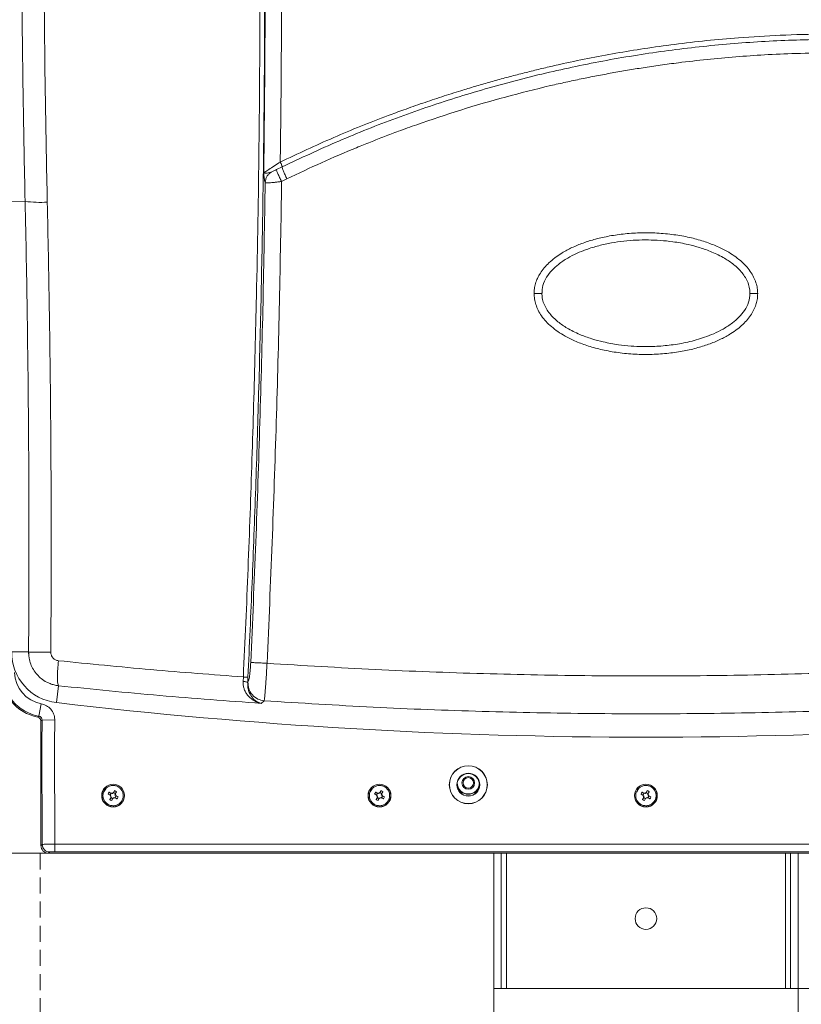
# Model space of a CAD drawing. Header units: millimetres. Extents: x 0 to 594, y 0 to 420.
# Tile 69 of 75: x 420 to 482, y 218 to 296. Entities that reach past the tile are written whole.
import ezdxf

# ---------------------------------------------------------------- set-up
doc = ezdxf.new("R2010")
doc.units = ezdxf.units.MM
doc.linetypes.add('HIDDEN', pattern=[1.905, 1.27, -0.635])
doc.styles.add('SLDTEXTSTYLE1', font='TXT', dxfattribs={"width": 0.605})
doc.dimstyles.new('SLDDIMSTYLE0', dxfattribs={"dimtxt": 2.568319, "dimasz": 3.3, "dimexe": 0, "dimexo": 0.0625, "dimgap": 0.64208, "dimtad": 1, "dimdec": 1, "dimlfac": 5, "dimrnd": 1e-09, "dimzin": 12, "dimdsep": 46, "dimtxsty": 'SLDTEXTSTYLE1', "dimsah": 1, "dimcen": 0.09, "dimadec": 0, "dimazin": 3, "dimtfac": 1, "dimtdec": 1, "dimtofl": 0, "dimtmove": 0, "dimatfit": 3, "dimfxl": 0, "dimfrac": 2, "dimtolj": 1, "dimtzin": 12, "dimarcsym": 0})
doc.dimstyles.new('SLDDIMSTYLE1', dxfattribs={"dimtxt": 2.568319, "dimasz": 3.3, "dimexe": 0, "dimexo": 0.0625, "dimgap": 0.64208, "dimtad": 1, "dimdec": 0, "dimlfac": 5, "dimrnd": 1e-09, "dimzin": 12, "dimdsep": 46, "dimtxsty": 'SLDTEXTSTYLE1', "dimsah": 1, "dimcen": 0.09, "dimadec": 0, "dimazin": 3, "dimtfac": 1, "dimtdec": 1, "dimtofl": 0, "dimtmove": 0, "dimatfit": 3, "dimfxl": 0, "dimfrac": 2, "dimtolj": 1, "dimtzin": 12, "dimarcsym": 0})

# ---------------------------------------------------------------- blocks, each defined once
blk = doc.blocks.new('_D')
at = {"color": 7, "linetype": 'Continuous', "lineweight": 0}
for p, q in [((421.625, 230.163), (409.883, 230.163)), ((410.883, 230.163), (410.883, 170.163)), ((406.351, 204.327), (406.351, 204.915)), ((406.351, 204.915), (410.295, 204.915)), ((410.295, 204.915), (410.295, 204.327)), ((406.351, 195.998), (406.351, 195.41)), ((410.295, 195.41), (410.295, 195.998)), ((406.351, 195.41), (410.295, 195.41)), ((421.625, 170.163), (409.883, 170.163))]:
    blk.add_line(p, q, dxfattribs=at)
for points in [[(410.883, 230.163), (410.383, 226.863), (411.383, 226.863)], [(410.883, 170.163), (411.383, 173.463), (410.383, 173.463)]]:
    blk.add_solid(points, dxfattribs=at)
at = {"color": 7, "linetype": 'Continuous', "lineweight": 0, "char_height": 2.6458, "attachment_point": 1, "rotation": 90, "style": 'SLDTEXTSTYLE1'}
for s, insert in [('11,8', (406.884, 196.733)), ('300', (402.352, 197.223))]:
    blk.add_mtext(s, dxfattribs=dict(at, insert=insert))
blk = doc.blocks.new('_D_1')
at = {"color": 7, "linetype": 'Continuous', "lineweight": 0}
for p, q in [((480.764, 376.809), (537.832, 376.809)), ((536.832, 376.809), (536.832, 219.509)), ((532.3, 300.854), (532.3, 301.442)), ((532.3, 301.442), (536.245, 301.442)), ((536.245, 301.442), (536.245, 300.854)), ((532.3, 295.465), (532.3, 294.877)), ((536.245, 294.877), (536.245, 295.465)), ((532.3, 294.877), (536.245, 294.877)), ((480.764, 219.509), (537.832, 219.509))]:
    blk.add_line(p, q, dxfattribs=at)
for points in [[(536.832, 376.809), (536.332, 373.509), (537.332, 373.509)], [(536.832, 219.509), (537.332, 222.809), (536.332, 222.809)]]:
    blk.add_solid(points, dxfattribs=at)
at = {"color": 7, "linetype": 'Continuous', "lineweight": 0, "char_height": 2.6458, "attachment_point": 1, "rotation": 90, "style": 'SLDTEXTSTYLE1'}
for s, insert in [('787', (528.302, 295.22)), ('31', (532.834, 296.2))]:
    blk.add_mtext(s, dxfattribs=dict(at, insert=insert))
blk = doc.blocks.new('_D_3')
at = {"color": 7, "linetype": 'Continuous', "lineweight": 0}
for p, q in [((457.364, 219.509), (457.364, 205.547)), ((481.364, 219.509), (481.364, 205.547)), ((466.179, 211.079), (465.591, 211.079)), ((465.591, 211.079), (465.591, 207.134)), ((472.549, 211.079), (473.137, 211.079)), ((473.137, 211.079), (473.137, 207.134)), ((457.364, 206.547), (481.364, 206.547)), ((465.591, 207.134), (466.179, 207.134)), ((473.137, 207.134), (472.549, 207.134))]:
    blk.add_line(p, q, dxfattribs=at)
for points in [[(457.364, 206.547), (460.664, 206.047), (460.664, 207.047)], [(481.364, 206.547), (478.064, 207.047), (478.064, 206.047)]]:
    blk.add_solid(points, dxfattribs=at)
at = {"color": 7, "linetype": 'Continuous', "lineweight": 0, "char_height": 2.6458, "attachment_point": 1, "style": 'SLDTEXTSTYLE1'}
for s, insert in [('120', (466.424, 215.077)), ('4,7', (466.914, 210.545))]:
    blk.add_mtext(s, dxfattribs=dict(at, insert=insert))
blk = doc.blocks.new('_D_5')
at = {"color": 7, "linetype": 'Continuous', "lineweight": 0}
for p, q in [((469.364, 372.456), (405.406, 372.456)), ((406.406, 372.456), (406.406, 230.163)), ((401.874, 305.474), (401.874, 306.062)), ((401.874, 306.062), (405.818, 306.062)), ((405.818, 306.062), (405.818, 305.474)), ((401.874, 297.145), (401.874, 296.557)), ((401.874, 296.557), (405.818, 296.557)), ((405.818, 296.557), (405.818, 297.145)), ((422.277, 230.163), (405.406, 230.163))]:
    blk.add_line(p, q, dxfattribs=at)
for points in [[(406.406, 372.456), (405.906, 369.156), (406.906, 369.156)], [(406.406, 230.163), (406.906, 233.463), (405.906, 233.463)]]:
    blk.add_solid(points, dxfattribs=at)
at = {"color": 7, "linetype": 'Continuous', "lineweight": 0, "char_height": 2.6458, "attachment_point": 1, "rotation": 90, "style": 'SLDTEXTSTYLE1'}
for s, insert in [('28,3', (402.407, 297.88)), ('720', (397.875, 298.37))]:
    blk.add_mtext(s, dxfattribs=dict(at, insert=insert))

msp = doc.modelspace()

# ---------------------------------------------------------------- linework, layer by layer
at = {"color": 7, "linetype": 'Continuous', "lineweight": 15}
for p, q in [((440.245, 284.055), (440.69, 284.275)), ((440.649, 283.119), (441.065, 283.33)), ((420.427, 281.553), (418.977, 281.512)), ((419.368, 246.037), (420.699, 246.028)), ((420.699, 246.028), (420.73, 246.027)), ((420.729, 245.682), (420.699, 246.028)), ((420.717, 246.051), (420.731, 245.682)), ((437.612, 243.71), (437.631, 244.058)), ((437.973, 243.622), (437.997, 244.04)), ((422.899, 242.038), (423.056, 243.368)), ((437.989, 243.636), (437.973, 243.622)), ((439.273, 242.182), (439.038, 241.975)), ((421.517, 240.963), (421.7, 241.945)), ((421.761, 240.668), (422.76, 240.664)), ((427.133, 234.73), (426.978, 234.822)), ((426.978, 234.822), (427.139, 234.754)), ((427.062, 234.975), (427.223, 234.894)), ((427.062, 234.975), (427.205, 234.875)), ((427.098, 234.407), (427.18, 234.568)), ((427.098, 234.407), (427.198, 234.551)), ((427.133, 234.73), (427.167, 234.74)), ((427.185, 234.658), (427.133, 234.73)), ((427.139, 234.754), (427.167, 234.74)), ((427.18, 234.568), (427.185, 234.658)), ((427.18, 234.568), (427.214, 234.578)), ((427.185, 234.658), (427.223, 234.668)), ((427.214, 234.578), (427.198, 234.551)), ((427.233, 234.859), (427.205, 234.875)), ((427.223, 234.894), (427.312, 234.888)), ((427.223, 234.894), (427.233, 234.859)), ((427.251, 234.323), (427.319, 234.484)), ((427.344, 234.478), (427.251, 234.323)), ((427.312, 234.888), (427.384, 234.94)), ((427.312, 234.888), (427.323, 234.851)), ((427.319, 234.484), (427.334, 234.513)), ((427.344, 234.478), (427.334, 234.513)), ((427.416, 234.531), (427.344, 234.478)), ((427.384, 234.94), (427.476, 235.096)), ((427.384, 234.94), (427.394, 234.906)), ((427.409, 234.934), (427.394, 234.906)), ((427.416, 234.531), (427.405, 234.568)), ((427.476, 235.096), (427.409, 234.934)), ((427.505, 234.525), (427.416, 234.531)), ((427.505, 234.525), (427.495, 234.559)), ((427.495, 234.559), (427.522, 234.544)), ((427.514, 234.84), (427.505, 234.75)), ((427.505, 234.75), (427.543, 234.761)), ((427.666, 234.443), (427.505, 234.525)), ((427.514, 234.84), (427.53, 234.868)), ((427.514, 234.84), (427.548, 234.85)), ((427.666, 234.443), (427.522, 234.544)), ((427.548, 234.85), (427.543, 234.761)), ((427.543, 234.761), (427.595, 234.689)), ((427.63, 235.011), (427.548, 234.85)), ((427.561, 234.679), (427.595, 234.689)), ((427.589, 234.664), (427.561, 234.679)), ((427.75, 234.597), (427.589, 234.664)), ((427.595, 234.689), (427.75, 234.597)), ((448.133, 234.73), (447.978, 234.822)), ((447.978, 234.822), (448.139, 234.754)), ((448.062, 234.975), (448.223, 234.894)), ((448.062, 234.975), (448.205, 234.875)), ((448.098, 234.407), (448.18, 234.568)), ((448.098, 234.407), (448.198, 234.551)), ((448.133, 234.73), (448.167, 234.74)), ((448.185, 234.658), (448.133, 234.73)), ((448.139, 234.754), (448.167, 234.74)), ((448.18, 234.568), (448.185, 234.658)), ((448.18, 234.568), (448.214, 234.578)), ((448.185, 234.658), (448.223, 234.668)), ((448.214, 234.578), (448.198, 234.551)), ((448.233, 234.859), (448.205, 234.875)), ((448.223, 234.894), (448.312, 234.888)), ((448.223, 234.894), (448.233, 234.859)), ((448.251, 234.323), (448.319, 234.484)), ((448.344, 234.478), (448.251, 234.323)), ((448.312, 234.888), (448.384, 234.94)), ((448.312, 234.888), (448.323, 234.851)), ((448.319, 234.484), (448.334, 234.513)), ((448.344, 234.478), (448.334, 234.513)), ((448.416, 234.531), (448.344, 234.478)), ((448.384, 234.94), (448.476, 235.096)), ((448.384, 234.94), (448.394, 234.906)), ((448.409, 234.934), (448.394, 234.906)), ((448.416, 234.531), (448.405, 234.568)), ((448.476, 235.096), (448.409, 234.934)), ((448.505, 234.525), (448.416, 234.531)), ((448.505, 234.525), (448.495, 234.559)), ((448.495, 234.559), (448.522, 234.544)), ((448.514, 234.84), (448.505, 234.75)), ((448.505, 234.75), (448.543, 234.761)), ((448.666, 234.443), (448.505, 234.525)), ((448.514, 234.84), (448.53, 234.868)), ((448.514, 234.84), (448.548, 234.85)), ((448.666, 234.443), (448.522, 234.544)), ((448.548, 234.85), (448.543, 234.761)), ((448.543, 234.761), (448.595, 234.689)), ((448.63, 235.011), (448.548, 234.85)), ((448.561, 234.679), (448.595, 234.689)), ((448.589, 234.664), (448.561, 234.679)), ((448.75, 234.597), (448.589, 234.664)), ((448.595, 234.689), (448.75, 234.597)), ((469.133, 234.73), (468.978, 234.822)), ((468.978, 234.822), (469.139, 234.754)), ((469.062, 234.975), (469.223, 234.894)), ((469.062, 234.975), (469.205, 234.875)), ((469.098, 234.407), (469.18, 234.568)), ((469.098, 234.407), (469.198, 234.551)), ((469.133, 234.73), (469.167, 234.74)), ((469.185, 234.658), (469.133, 234.73)), ((469.139, 234.754), (469.167, 234.74)), ((469.18, 234.568), (469.185, 234.658)), ((469.18, 234.568), (469.214, 234.578)), ((469.185, 234.658), (469.223, 234.668)), ((469.214, 234.578), (469.198, 234.551)), ((469.233, 234.859), (469.205, 234.875)), ((469.223, 234.894), (469.312, 234.888)), ((469.223, 234.894), (469.233, 234.859)), ((469.251, 234.323), (469.319, 234.484)), ((469.344, 234.478), (469.251, 234.323)), ((469.312, 234.888), (469.384, 234.94)), ((469.312, 234.888), (469.323, 234.851)), ((469.319, 234.484), (469.334, 234.513)), ((469.344, 234.478), (469.334, 234.513)), ((469.416, 234.531), (469.344, 234.478)), ((469.384, 234.94), (469.476, 235.096)), ((469.384, 234.94), (469.394, 234.906)), ((469.409, 234.934), (469.394, 234.906)), ((469.416, 234.531), (469.405, 234.568)), ((469.476, 235.096), (469.409, 234.934)), ((469.505, 234.525), (469.416, 234.531)), ((469.505, 234.525), (469.495, 234.559)), ((469.495, 234.559), (469.522, 234.544)), ((469.514, 234.84), (469.505, 234.75)), ((469.505, 234.75), (469.543, 234.761)), ((469.666, 234.443), (469.505, 234.525)), ((469.514, 234.84), (469.53, 234.868)), ((469.514, 234.84), (469.548, 234.85)), ((469.666, 234.443), (469.522, 234.544)), ((469.548, 234.85), (469.543, 234.761)), ((469.543, 234.761), (469.595, 234.689)), ((469.63, 235.011), (469.548, 234.85)), ((469.561, 234.679), (469.595, 234.689)), ((469.589, 234.664), (469.561, 234.679)), ((469.75, 234.597), (469.589, 234.664)), ((469.595, 234.689), (469.75, 234.597)), ((422.773, 230.879), (422.773, 230.28)), ((422.773, 230.879), (515.955, 230.879)), ((422.277, 230.163), (516.45, 230.163)), ((515.955, 230.28), (422.773, 230.28)), ((457.364, 230.163), (457.364, 219.509)), ((457.964, 230.163), (457.964, 219.509)), ((480.764, 230.163), (480.764, 219.509)), ((481.364, 230.163), (481.364, 219.509)), ((457.364, 219.509), (457.964, 219.509)), ((457.964, 219.509), (458.364, 219.509)), ((458.364, 219.509), (480.364, 219.509)), ((480.364, 219.509), (480.764, 219.509)), ((480.764, 219.509), (481.364, 219.509))]:
    msp.add_line(p, q, dxfattribs=at)
at = {"color": 7, "linetype": 'HIDDEN', "lineweight": 0}
for q in [(517.401, 230.163), (421.625, 170.163)]:
    msp.add_line((421.625, 230.163), q, dxfattribs=at)
at = {"color": 8, "linetype": 'Continuous', "lineweight": 15}
for p, q in [((458.364, 219.509), (458.364, 230.163)), ((480.364, 219.509), (480.364, 230.163))]:
    msp.add_line(p, q, dxfattribs=at)
at = {"color": 7, "linetype": 'Continuous', "lineweight": 15, "flags": 128}
for points in [[(421.678, 230.758), (421.741, 230.821), (421.775, 230.855)], [(422.374, 230.26), (422.349, 230.234), (422.277, 230.163)]]:
    msp.add_lwpolyline(points, dxfattribs=at)
at = {"color": 7, "linetype": 'Continuous', "lineweight": 15}
for centre, radius in [((455.364, 235.563), 1.5), ((455.364, 235.563), 1.491), ((455.364, 235.563), 0.9), ((455.364, 235.563), 0.884), ((455.364, 235.709), 0.5), ((455.364, 235.709), 0.411), ((427.364, 234.709), 0.9), ((427.364, 234.709), 0.891), ((448.364, 234.709), 0.9), ((448.364, 234.709), 0.891), ((469.364, 234.709), 0.9), ((469.364, 234.709), 0.891), ((469.364, 225.009), 0.85)]:
    msp.add_circle(centre, radius, dxfattribs=at)
for centre, radius, start, end in [((421.648, 290.592), 9.121, 262.30548, 273.3283), ((423.367, 246.01), 4, 179.61967, 263.27873), ((422.179, 244.501), 3.697, 182.057, 258.23817), ((422.179, 244.501), 3.6, 182.057, 259.39999), ((422.179, 244.501), 2.601, 182.057, 259.39999), ((469.364, 636.309), 397, 263.27873, 276.72127), ((1424.955, 237.145), 1003.2, 179.798835, 180.359257), ((1424.955, 237.145), 1002.201, 179.798835, 180.358265), ((1424.955, 237.145), 1003.297, 179.803405, 180.36477), ((427.364, 234.709), 0.775, 139.12714, 158.45696), ((448.364, 234.709), 0.775, 139.12714, 158.45696), ((455.364, 235.709), 0.9, 190.81489, 349.18511), ((455.364, 235.709), 0.872, 180, 359.98331), ((469.364, 234.709), 0.775, 139.12714, 158.45696), ((427.364, 234.709), 0.402, 138.61836, 163.76231), ((427.364, 234.709), 0.229, 133.7053, 168.67537), ((427.364, 234.709), 0.229, 223.7053, 258.67537), ((427.364, 234.709), 0.229, 43.7053, 78.67537), ((427.364, 234.709), 0.402, 48.61836, 73.76231), ((427.364, 234.709), 0.229, 313.7053, 348.67537), ((427.364, 234.709), 0.402, 318.61836, 343.76231), ((448.364, 234.709), 0.402, 138.61836, 163.76231), ((448.364, 234.709), 0.229, 133.7053, 168.67537), ((448.364, 234.709), 0.229, 223.7053, 258.67537), ((448.364, 234.709), 0.229, 43.7053, 78.67537), ((448.364, 234.709), 0.402, 48.61836, 73.76231), ((448.364, 234.709), 0.229, 313.7053, 348.67537), ((448.364, 234.709), 0.402, 318.61836, 343.76231), ((469.364, 234.709), 0.402, 138.61836, 163.76231), ((469.364, 234.709), 0.229, 133.7053, 168.67537), ((469.364, 234.709), 0.229, 223.7053, 258.67537), ((469.364, 234.709), 0.229, 43.7053, 78.67537), ((469.364, 234.709), 0.402, 48.61836, 73.76231), ((469.364, 234.709), 0.229, 313.7053, 348.67537), ((469.364, 234.709), 0.402, 318.61836, 343.76231), ((427.364, 234.709), 0.402, 228.61836, 253.76231), ((448.364, 234.709), 0.402, 228.61836, 253.76231), ((469.364, 234.709), 0.402, 228.61836, 253.76231), ((422.376, 230.861), 0.601, 180.54143, 269.81783)]:
    msp.add_arc(centre, radius, start, end, dxfattribs=at)
for points, knots in [([(420.427, 281.553), (420.371, 284.275), (420.258, 289.719), (420.203, 295.155), (420.176, 297.872)], [0, 0, 0, 0, 0.499998, 1, 1, 1, 1]), ([(422.177, 281.487), (422.121, 284.193), (422.009, 289.612), (421.954, 295.022), (421.927, 297.73)], [0, 0, 0, 0, 0.499512, 1, 1, 1, 1]), ([(437.631, 244.058), (437.696, 245.482), (437.827, 248.335), (438.004, 252.619), (438.166, 256.908), (438.314, 261.198), (438.445, 265.488), (438.562, 269.778), (438.723, 276.571), (438.887, 285.867), (438.928, 293.72), (438.948, 297.648)], [0, 0, 0, 0, 0.079661, 0.159619, 0.239589, 0.319571, 0.399565, 0.479573, 0.559596, 0.779733, 1, 1, 1, 1]), ([(437.997, 244.04), (438.109, 246.529), (438.333, 251.505), (438.611, 258.965), (438.849, 266.543), (439.041, 274.235), (439.185, 282.03), (439.282, 289.822), (439.304, 295.01), (439.315, 297.613)], [0, 0, 0, 0, 0.139301, 0.278426, 0.417396, 0.563334, 0.708967, 0.853917, 1, 1, 1, 1]), ([(439.35, 297.686), (439.341, 295.372), (439.323, 290.743), (439.266, 286.109), (439.237, 283.793)], [0, 0, 0, 0, 0.500115, 1, 1, 1, 1]), ([(440.642, 297.572), (440.634, 295.418), (440.618, 291.114), (440.567, 286.806), (440.541, 284.654)], [0, 0, 0, 0, 0.500487, 1, 1, 1, 1]), ([(498.101, 293.794), (496.865, 293.952), (494.395, 294.268), (490.689, 294.564), (487.029, 294.729), (483.455, 294.759), (480.007, 294.668), (476.914, 294.481), (474.136, 294.232), (471.656, 293.945), (469.276, 293.611), (466.997, 293.237), (464.781, 292.821), (462.934, 292.432), (461.452, 292.092), (460.331, 291.822), (459.214, 291.54), (458.101, 291.244), (456.991, 290.936), (455.884, 290.615), (454.643, 290.239), (453.269, 289.802), (451.765, 289.298), (450.357, 288.801), (448.005, 287.932), (444.732, 286.624), (441.939, 285.311), (440.541, 284.654)], [0, 0, 0, 0, 0.063345, 0.126481, 0.188665, 0.249168, 0.307666, 0.363401, 0.406141, 0.448954, 0.48985, 0.527883, 0.565952, 0.604077, 0.623556, 0.643031, 0.662504, 0.681978, 0.701454, 0.720936, 0.740427, 0.767244, 0.794088, 0.820965, 0.843038, 0.921435, 1, 1, 1, 1]), ([(440.69, 284.275), (442.169, 284.968), (445.127, 286.353), (449.691, 288.154), (454.336, 289.746), (459.058, 291.105), (463.844, 292.233), (468.683, 293.123), (473.561, 293.775), (478.464, 294.186), (483.381, 294.356), (488.297, 294.28), (493.202, 293.979), (496.447, 293.576), (498.069, 293.375)], [0, 0, 0, 0, 0.083326, 0.166653, 0.249981, 0.333311, 0.416643, 0.499977, 0.583314, 0.666652, 0.749992, 0.833331, 0.916669, 1, 1, 1, 1]), ([(441.065, 283.33), (441.971, 283.76), (443.783, 284.617), (445.99, 285.559), (447.65, 286.231), (448.75, 286.661), (449.965, 287.119), (451.964, 287.842), (454.767, 288.773), (458.286, 289.8), (461.056, 290.499), (463.053, 290.95), (464.264, 291.208), (465.478, 291.451), (466.695, 291.679), (467.914, 291.892), (469.18, 292.096), (470.517, 292.294), (472.197, 292.519), (474.18, 292.747), (476.441, 292.954), (478.771, 293.114), (481.33, 293.228), (484.123, 293.278), (487.072, 293.241), (489.975, 293.119), (492.758, 292.923), (495.415, 292.665), (497.131, 292.441), (497.982, 292.33)], [0, 0, 0, 0, 0.051602, 0.103137, 0.123376, 0.143614, 0.163855, 0.190084, 0.25281, 0.315461, 0.378121, 0.39929, 0.420449, 0.441602, 0.462752, 0.483902, 0.505056, 0.528441, 0.553157, 0.591955, 0.630719, 0.66947, 0.711646, 0.762005, 0.812681, 0.862888, 0.911087, 0.955878, 1, 1, 1, 1]), ([(440.541, 284.654), (440.386, 284.555), (440.054, 284.345), (439.64, 284.072), (439.336, 283.866), (439.269, 283.816), (439.237, 283.793)], [0, 0, 0, 0, 0.254832, 0.544471, 0.784593, 1, 1, 1, 1]), ([(440.541, 284.654), (440.561, 284.612), (440.603, 284.525), (440.652, 284.406), (440.685, 284.315), (440.689, 284.288), (440.69, 284.275)], [0, 0, 0, 0, 0.243829, 0.502704, 0.760094, 1, 1, 1, 1]), ([(440.69, 284.275), (440.695, 284.243), (440.704, 284.175), (440.787, 283.945), (440.912, 283.65), (441.015, 283.435), (441.065, 283.33)], [0, 0, 0, 0, 0.2418749, 0.4999993, 0.7581241, 1, 1, 1, 1]), ([(439.237, 283.793), (439.286, 283.778), (439.391, 283.746), (439.655, 283.808), (439.795, 283.841)], [0, 0, 0, 0, 0.467628, 1, 1, 1, 1]), ([(439.237, 283.793), (439.247, 283.655), (439.266, 283.414), (439.307, 283.158), (439.337, 283.082), (439.354, 283.039)], [0, 0, 0, 0, 0.364414, 0.640509, 1, 1, 1, 1]), ([(439.795, 283.841), (439.736, 283.795), (439.614, 283.7), (439.476, 283.507), (439.378, 283.283), (439.362, 283.121), (439.354, 283.039)], [0, 0, 0, 0, 0.234786, 0.484035, 0.741608, 1, 1, 1, 1]), ([(439.795, 283.841), (439.82, 283.851), (439.874, 283.873), (440.021, 283.944), (440.154, 284.009), (440.245, 284.055)], [0, 0, 0, 0, 0.201294, 0.449678, 1, 1, 1, 1]), ([(440.245, 284.055), (440.248, 284.026), (440.255, 283.966), (440.344, 283.739), (440.481, 283.442), (440.594, 283.224), (440.649, 283.119)], [0, 0, 0, 0, 0.24137, 0.5, 0.75863, 1, 1, 1, 1]), ([(439.354, 283.039), (439.301, 279.891), (439.196, 273.593), (438.943, 264.136), (438.626, 254.672), (438.351, 248.36), (438.213, 245.203)], [0, 0, 0, 0, 0.249817, 0.499714, 0.749754, 1, 1, 1, 1]), ([(439.354, 283.039), (439.379, 283.029), (439.431, 283.008), (439.676, 283.013), (440.004, 283.04), (440.347, 283.079), (440.546, 283.105), (440.649, 283.119)], [0, 0, 0, 0, 0.201171, 0.428851, 0.691756, 0.839548, 1, 1, 1, 1]), ([(440.649, 283.119), (440.596, 279.956), (440.49, 273.632), (440.235, 264.139), (439.916, 254.641), (439.638, 248.307), (439.499, 245.138)], [0, 0, 0, 0, 0.250016, 0.499863, 0.749734, 1, 1, 1, 1]), ([(420.699, 246.028), (420.707, 247.351), (420.724, 250.06), (420.731, 254.291), (420.725, 258.723), (420.7, 263.292), (420.658, 267.859), (420.599, 272.425), (420.524, 276.991), (420.459, 280.032), (420.427, 281.553)], [0, 0, 0, 0, 0.11164, 0.228578, 0.357143, 0.4857, 0.614257, 0.742822, 0.8714, 1, 1, 1, 1]), ([(422.451, 246.009), (422.456, 246.781), (422.466, 248.325), (422.476, 250.64), (422.481, 252.956), (422.482, 255.272), (422.478, 257.589), (422.47, 259.905), (422.456, 262.316), (422.423, 266.73), (422.348, 273.154), (422.234, 278.707), (422.177, 281.487)], [0, 0, 0, 0, 0.065222, 0.130452, 0.19569, 0.260937, 0.326192, 0.391456, 0.456729, 0.529967, 0.764685, 1, 1, 1, 1]), ([(460.551, 274.279), (460.556, 274.408), (460.567, 274.674), (460.659, 275.08), (460.815, 275.497), (461.046, 275.917), (461.349, 276.327), (461.864, 276.869), (462.563, 277.393), (463.443, 277.876), (464.315, 278.247), (465.294, 278.563), (466.386, 278.816), (467.592, 278.996), (468.889, 279.086), (470.229, 279.071), (471.545, 278.947), (472.772, 278.73), (473.88, 278.432), (474.864, 278.07), (475.667, 277.678), (476.308, 277.28), (476.811, 276.896), (477.242, 276.484), (477.595, 276.05), (477.865, 275.601), (478.049, 275.15), (478.158, 274.709), (478.171, 274.419), (478.177, 274.279)], [0, 0, 0, 0, 0.017614, 0.036444, 0.056855, 0.078597, 0.101948, 0.126654, 0.180954, 0.220926, 0.264109, 0.310696, 0.361802, 0.417603, 0.47753, 0.539789, 0.601055, 0.658443, 0.710391, 0.758054, 0.801951, 0.832627, 0.861478, 0.888662, 0.914154, 0.93801, 0.960273, 0.980804, 1, 1, 1, 1]), ([(461.177, 274.304), (461.187, 274.511), (461.211, 274.956), (461.515, 275.578), (461.945, 276.133), (462.51, 276.643), (463.176, 277.088), (463.913, 277.463), (464.734, 277.793), (465.639, 278.069), (466.637, 278.285), (467.623, 278.427), (468.595, 278.504), (469.55, 278.52), (470.514, 278.481), (471.564, 278.372), (472.604, 278.186), (473.632, 277.913), (474.6, 277.567), (475.509, 277.121), (476.315, 276.575), (476.863, 276.047), (477.219, 275.544), (477.425, 275.125), (477.551, 274.705), (477.555, 274.427), (477.557, 274.305)], [0, 0, 0, 0, 0.030784, 0.066442, 0.101665, 0.136098, 0.180143, 0.221589, 0.260128, 0.312697, 0.36338, 0.413133, 0.461888, 0.509603, 0.55624, 0.606534, 0.667735, 0.714535, 0.76596, 0.821694, 0.865962, 0.911734, 0.934982, 0.958317, 0.981762, 1, 1, 1, 1]), ([(460.551, 274.279), (460.591, 274.279), (460.676, 274.28), (460.8, 274.282), (460.918, 274.285), (461.02, 274.289), (461.098, 274.295), (461.146, 274.301), (461.168, 274.307), (461.162, 274.311), (461.159, 274.313)], [0, 0, 0, 0, 0.117947, 0.243649, 0.374719, 0.508039, 0.640159, 0.767809, 0.888345, 1, 1, 1, 1]), ([(478.177, 274.279), (478.172, 274.151), (478.161, 273.885), (478.069, 273.479), (477.913, 273.061), (477.682, 272.641), (477.378, 272.231), (477.003, 271.836), (476.562, 271.463), (475.995, 271.072), (475.283, 270.681), (474.411, 270.311), (473.432, 269.996), (472.342, 269.743), (471.139, 269.563), (469.844, 269.473), (468.506, 269.488), (467.192, 269.61), (465.965, 269.827), (464.857, 270.124), (463.872, 270.486), (463.068, 270.877), (462.425, 271.274), (461.921, 271.659), (461.489, 272.071), (461.135, 272.506), (460.864, 272.955), (460.68, 273.407), (460.57, 273.849), (460.557, 274.139), (460.551, 274.279)], [0, 0, 0, 0, 0.017626, 0.036466, 0.056888, 0.078638, 0.101995, 0.126705, 0.153076, 0.181062, 0.221019, 0.26418, 0.310736, 0.361785, 0.417501, 0.477321, 0.539484, 0.600698, 0.65808, 0.710056, 0.757755, 0.801689, 0.832397, 0.861274, 0.888491, 0.914018, 0.93791, 0.960208, 0.980771, 1, 1, 1, 1]), ([(477.568, 274.306), (477.544, 274.065), (477.495, 273.587), (477.155, 272.948), (476.709, 272.408), (476.137, 271.914), (475.468, 271.481), (474.73, 271.117), (473.807, 270.756), (472.688, 270.442), (471.37, 270.214), (470.182, 270.113), (469.124, 270.098), (468.166, 270.141), (467.124, 270.251), (466.092, 270.439), (465.071, 270.712), (464.111, 271.058), (463.209, 271.503), (462.408, 272.047), (461.864, 272.572), (461.509, 273.072), (461.304, 273.489), (461.177, 273.907), (461.172, 274.185), (461.169, 274.307)], [0, 0, 0, 0, 0.036075, 0.071605, 0.106681, 0.140936, 0.184729, 0.225933, 0.264258, 0.33341, 0.399966, 0.464821, 0.51228, 0.55868, 0.608656, 0.669486, 0.716013, 0.767143, 0.822558, 0.866566, 0.912065, 0.935175, 0.958377, 0.981701, 1, 1, 1, 1]), ([(477.55, 274.432), (477.559, 274.398), (477.569, 274.357), (477.569, 274.316), (477.569, 274.309)], [0, 0, 0, 0, 0.847964, 1, 1, 1, 1]), ([(478.177, 274.279), (478.136, 274.279), (478.052, 274.28), (477.927, 274.282), (477.809, 274.285), (477.707, 274.29), (477.63, 274.295), (477.565, 274.303), (477.568, 274.309), (477.569, 274.313)], [0, 0, 0, 0, 0.11869, 0.245026, 0.376558, 0.510127, 0.64227, 0.769738, 1, 1, 1, 1]), ([(423.055, 245.34), (422.974, 245.357), (422.812, 245.391), (422.613, 245.549), (422.476, 245.762), (422.459, 245.927), (422.451, 246.009)], [0, 0, 0, 0, 0.250097, 0.501491, 0.751954, 1, 1, 1, 1]), ([(423.056, 243.368), (423.034, 243.418), (423.001, 243.495), (422.981, 243.758), (422.975, 244.012), (422.98, 244.316), (423, 244.751), (423.033, 245.107), (423.055, 245.34)], [0, 0, 0, 0, 0.241039, 0.369375, 0.500002, 0.630629, 0.758964, 1, 1, 1, 1]), ([(437.631, 244.058), (435.201, 244.242), (430.33, 244.61), (425.483, 245.096), (423.055, 245.34)], [0, 0, 0, 0, 0.499013, 1, 1, 1, 1]), ([(438.213, 245.203), (438.202, 245.01), (438.18, 244.622), (438.122, 244.122), (438.055, 243.754), (438.011, 243.675), (437.989, 243.636)], [0, 0, 0, 0, 0.246933, 0.496697, 0.748257, 1, 1, 1, 1]), ([(439.499, 245.138), (439.34, 245.145), (439.015, 245.161), (438.603, 245.181), (438.308, 245.196), (438.244, 245.201), (438.213, 245.203)], [0, 0, 0, 0, 0.247068, 0.506539, 0.762433, 1, 1, 1, 1]), ([(439.499, 245.138), (439.489, 244.957), (439.468, 244.593), (439.439, 244.128), (439.413, 243.745), (439.392, 243.434), (439.371, 243.154), (439.351, 242.901), (439.332, 242.677), (439.314, 242.49), (439.298, 242.34), (439.284, 242.234), (439.277, 242.199), (439.273, 242.182)], [0, 0, 0, 0, 0.124133, 0.248993, 0.329756, 0.413105, 0.498498, 0.575911, 0.65961, 0.748786, 0.828354, 0.917005, 1, 1, 1, 1]), ([(499.229, 245.138), (496.387, 244.963), (490.709, 244.614), (482.171, 244.297), (473.633, 244.131), (465.094, 244.131), (456.556, 244.297), (448.019, 244.614), (442.34, 244.963), (439.499, 245.138)], [0, 0, 0, 0, 0.143083, 0.28595, 0.42866, 0.571343, 0.714053, 0.856918, 1, 1, 1, 1]), ([(437.997, 244.04), (437.988, 244.04), (437.969, 244.041), (437.884, 244.046), (437.767, 244.052), (437.676, 244.056), (437.631, 244.058)], [0, 0, 0, 0, 0.242345, 0.499999, 0.757654, 1, 1, 1, 1]), ([(439.038, 241.975), (436.371, 242.171), (431.03, 242.563), (425.717, 243.099), (423.056, 243.368)], [0, 0, 0, 0, 0.499276, 1, 1, 1, 1]), ([(439.038, 241.975), (438.961, 241.993), (438.798, 242.03), (438.573, 242.126), (438.338, 242.263), (438.116, 242.443), (437.911, 242.68), (437.759, 242.935), (437.66, 243.197), (437.608, 243.456), (437.611, 243.628), (437.612, 243.71)], [0, 0, 0, 0, 0.112577, 0.2368145, 0.3355888, 0.4776614, 0.605458, 0.7204545, 0.8234837, 0.9162305, 1, 1, 1, 1]), ([(437.973, 243.622), (437.964, 243.631), (437.947, 243.648), (437.863, 243.675), (437.747, 243.697), (437.656, 243.706), (437.612, 243.71)], [0, 0, 0, 0, 0.2423593, 0.4999985, 0.7576386, 1, 1, 1, 1]), ([(439.038, 241.975), (438.907, 242.023), (438.644, 242.117), (438.293, 242.453), (438.069, 242.865), (437.969, 243.278), (437.972, 243.508), (437.973, 243.622)], [0, 0, 0, 0, 0.2543923, 0.5073355, 0.756542, 0.8793178, 1, 1, 1, 1]), ([(439.273, 242.182), (439.104, 242.216), (438.753, 242.285), (438.317, 242.631), (438.026, 243.107), (438.001, 243.464), (437.989, 243.636)], [0, 0, 0, 0, 0.240617, 0.5, 0.759383, 1, 1, 1, 1]), ([(499.455, 242.182), (496.591, 242.003), (490.87, 241.644), (482.268, 241.317), (473.666, 241.147), (465.062, 241.147), (456.46, 241.317), (447.858, 241.644), (442.137, 242.003), (439.273, 242.182)], [0, 0, 0, 0, 0.143104, 0.285947, 0.428666, 0.571334, 0.714054, 0.856896, 1, 1, 1, 1]), ([(421.7, 241.945), (421.841, 241.904), (422.123, 241.822), (422.464, 241.53), (422.693, 241.153), (422.758, 240.844), (422.76, 240.681), (422.76, 240.664)], [0, 0, 0, 0, 0.242877, 0.485766, 0.728396, 0.970994, 1, 1, 1, 1]), ([(421.425, 240.882), (421.449, 240.903), (421.479, 240.93), (421.509, 240.957), (421.517, 240.963)], [0, 0, 0, 0, 0.762209, 1, 1, 1, 1]), ([(421.664, 240.588), (421.661, 240.622), (421.654, 240.689), (421.603, 240.779), (421.526, 240.85), (421.459, 240.871), (421.425, 240.882)], [0, 0, 0, 0, 0.246552, 0.493115, 0.739426, 1, 1, 1, 1]), ([(421.761, 240.668), (421.761, 240.672), (421.761, 240.709), (421.747, 240.781), (421.694, 240.868), (421.614, 240.936), (421.549, 240.954), (421.517, 240.963)], [0, 0, 0, 0, 0.0293, 0.272679, 0.514149, 0.756007, 1, 1, 1, 1]), ([(421.761, 240.668), (421.753, 240.661), (421.721, 240.634), (421.689, 240.608), (421.664, 240.588)], [0, 0, 0, 0, 0.237792, 1, 1, 1, 1]), ([(426.663, 235.095), (426.693, 235.142), (426.771, 235.266), (426.96, 235.417), (427.216, 235.511), (427.49, 235.515), (427.749, 235.428), (427.965, 235.26), (428.114, 235.03), (428.177, 234.764), (428.15, 234.491), (428.047, 234.274), (427.893, 234.095), (427.692, 233.963), (427.427, 233.897), (427.154, 233.921), (426.905, 234.035), (426.708, 234.225), (426.585, 234.47), (426.55, 234.741), (426.593, 234.954), (426.648, 235.065), (426.663, 235.095)], [0, 0, 0, 0, 0.033597, 0.087276, 0.140955, 0.194634, 0.248313, 0.301992, 0.355671, 0.40935, 0.46303, 0.516709, 0.550305, 0.603985, 0.657664, 0.711343, 0.765022, 0.818701, 0.87238, 0.926059, 0.979738, 1, 1, 1, 1]), ([(447.663, 235.095), (447.693, 235.142), (447.771, 235.266), (447.96, 235.417), (448.216, 235.511), (448.49, 235.515), (448.749, 235.428), (448.965, 235.26), (449.114, 235.03), (449.177, 234.764), (449.15, 234.491), (449.047, 234.274), (448.893, 234.095), (448.692, 233.963), (448.427, 233.897), (448.154, 233.921), (447.905, 234.035), (447.708, 234.225), (447.585, 234.47), (447.55, 234.741), (447.593, 234.954), (447.648, 235.065), (447.663, 235.095)], [0, 0, 0, 0, 0.033597, 0.087276, 0.140955, 0.194634, 0.248313, 0.301992, 0.355671, 0.40935, 0.46303, 0.516709, 0.550305, 0.603985, 0.657664, 0.711343, 0.765022, 0.818701, 0.87238, 0.926059, 0.979738, 1, 1, 1, 1]), ([(468.663, 235.095), (468.693, 235.142), (468.771, 235.266), (468.96, 235.417), (469.216, 235.511), (469.49, 235.515), (469.749, 235.428), (469.965, 235.26), (470.114, 235.03), (470.177, 234.764), (470.15, 234.491), (470.047, 234.274), (469.893, 234.095), (469.692, 233.963), (469.427, 233.897), (469.154, 233.921), (468.905, 234.035), (468.708, 234.225), (468.585, 234.47), (468.55, 234.741), (468.593, 234.954), (468.648, 235.065), (468.663, 235.095)], [0, 0, 0, 0, 0.033597, 0.087276, 0.140955, 0.194634, 0.248313, 0.301992, 0.355671, 0.40935, 0.46303, 0.516709, 0.550305, 0.603985, 0.657664, 0.711343, 0.765022, 0.818701, 0.87238, 0.926059, 0.979738, 1, 1, 1, 1]), ([(427.53, 234.868), (427.56, 234.911), (427.593, 234.959), (427.626, 235.006), (427.63, 235.011)], [0, 0, 0, 0, 0.889809, 1, 1, 1, 1]), ([(448.53, 234.868), (448.56, 234.911), (448.593, 234.959), (448.626, 235.006), (448.63, 235.011)], [0, 0, 0, 0, 0.889809, 1, 1, 1, 1]), ([(469.53, 234.868), (469.56, 234.911), (469.593, 234.959), (469.626, 235.006), (469.63, 235.011)], [0, 0, 0, 0, 0.889809, 1, 1, 1, 1]), ([(422.277, 230.163), (422.21, 230.169), (422.075, 230.183), (421.896, 230.286), (421.76, 230.438), (421.689, 230.605), (421.681, 230.715), (421.678, 230.758)], [0, 0, 0, 0, 0.215706, 0.431426, 0.646825, 0.862092, 1, 1, 1, 1]), ([(421.775, 230.855), (421.781, 230.856), (421.798, 230.86), (421.911, 230.866), (422.137, 230.872), (422.436, 230.877), (422.661, 230.878), (422.773, 230.879)], [0, 0, 0, 0, 0.112696, 0.33466, 0.556439, 0.7782, 1, 1, 1, 1]), ([(422.374, 230.26), (422.376, 230.261), (422.383, 230.264), (422.428, 230.27), (422.519, 230.275), (422.638, 230.279), (422.728, 230.279), (422.773, 230.28)], [0, 0, 0, 0, 0.112766, 0.334822, 0.556611, 0.778304, 1, 1, 1, 1])]:
    msp.add_open_spline(points, degree=3, knots=knots, dxfattribs=at)
at = {"color": 8, "linetype": 'Continuous', "lineweight": 15}
for points, knots in [([(423.056, 243.368), (422.938, 243.386), (422.713, 243.42), (422.404, 243.522), (422.062, 243.676), (421.706, 243.907), (421.35, 244.245), (421.065, 244.633), (420.858, 245.074), (420.746, 245.428), (420.732, 245.636), (420.729, 245.682)], [0, 0, 0, 0, 0.10087, 0.19248, 0.274817, 0.418502, 0.549334, 0.68906, 0.823783, 0.961201, 1, 1, 1, 1]), ([(420.73, 246.027), (420.767, 246.027), (420.851, 246.024), (421.24, 246.02), (421.795, 246.014), (422.237, 246.011), (422.451, 246.009)], [0, 0, 0, 0, 0.20792, 0.476989, 0.746054, 1, 1, 1, 1]), ([(426.778, 235.217), (426.744, 235.173), (426.691, 235.104), (426.656, 235.024), (426.643, 234.994)], [0, 0, 0, 0, 0.623796, 1, 1, 1, 1]), ([(447.778, 235.217), (447.744, 235.173), (447.691, 235.104), (447.656, 235.024), (447.643, 234.994)], [0, 0, 0, 0, 0.623796, 1, 1, 1, 1]), ([(468.778, 235.217), (468.744, 235.173), (468.691, 235.104), (468.656, 235.024), (468.643, 234.994)], [0, 0, 0, 0, 0.623796, 1, 1, 1, 1])]:
    msp.add_open_spline(points, degree=3, knots=knots, dxfattribs=at)

# ---------------------------------------------------------------- dimensions: what is measured, and where the dimension line sits
at = {"color": 7, "linetype": 'Continuous', "lineweight": 0}
for base, p1, p2, dimstyle, picture, middle in [((536.832478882, 219.509420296), (480.763962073, 376.809420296), (480.763962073, 219.509420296), 'SLDDIMSTYLE1', '_D_1', (536.832478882, 298.159420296)), ((406.406, 230.163), (469.364, 372.456), (422.277, 230.163), 'SLDDIMSTYLE0', '_D_5', (406.406, 301.309)), ((410.883, 170.163), (421.625, 230.163), (421.625, 170.163), 'SLDDIMSTYLE0', '_D', (410.883, 200.163))]:
    dim = msp.add_linear_dim(base=base, p1=p1, p2=p2, angle=90, dimstyle=dimstyle, dxfattribs=at)
    dim.commit()
    dim.dimension.update_dxf_attribs({"geometry": picture, "text_midpoint": middle, "dimtype": 160})
dim = msp.add_linear_dim(base=(481.364, 206.547), p1=(457.364, 219.509), p2=(481.364, 219.509), dimstyle='SLDDIMSTYLE0', dxfattribs=at)
dim.commit()
dim.dimension.update_dxf_attribs({"geometry": '_D_3', "text_midpoint": (469.364, 206.547), "dimtype": 160})

doc.saveas('drawing.dxf')
